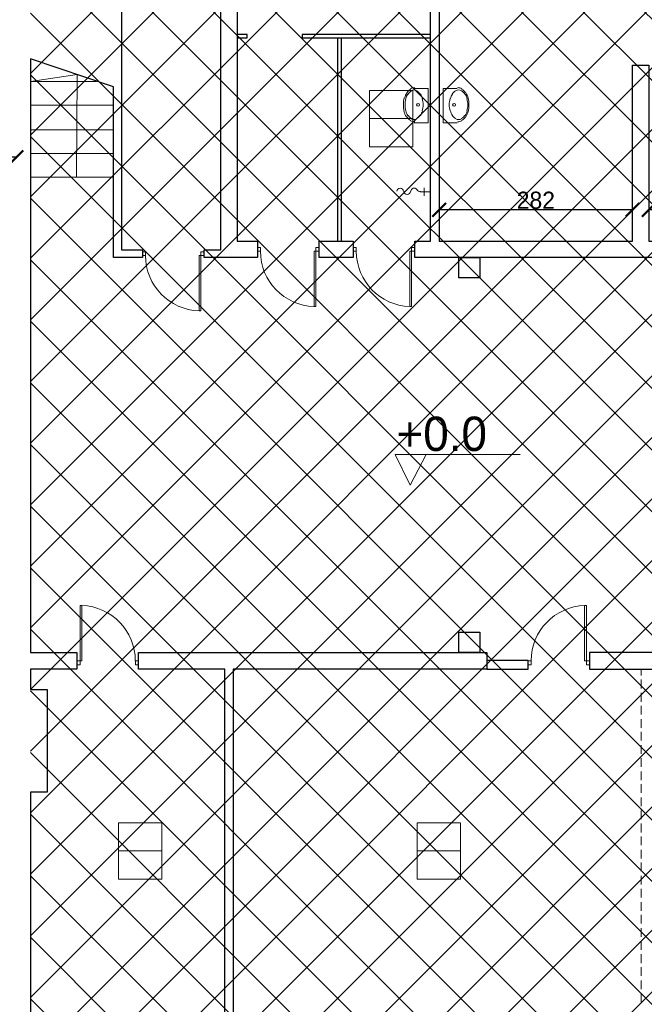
# Model space of a CAD drawing. Header units: centimetres. Extents: x -17621 to 77377, y -18613 to 66.
# Tile 26 of 173: x -11958 to -11048, y -10426 to -8991. Entities that reach past the tile are written whole.
import ezdxf

# ---------------------------------------------------------------- set-up
doc = ezdxf.new("R2010")
doc.units = ezdxf.units.CM
doc.layers.add('0-wymiarowanie rys.CAD', color=5, linetype='Continuous', lineweight=0, true_color=0x0000ff)
for name, color, linetype, lineweight in [('a_inwentaryzacja', 141, 'Continuous', 0), ('a_wymiarowanie', 211, 'Continuous', 0), ('drzwi', 2, 'Continuous', 0), ('pomieszczenia', 191, 'Continuous', 5)]:
    doc.layers.add(name, color=color, linetype=linetype, lineweight=lineweight)
for name, color, linetype in [('PDF5_A710 OZNACZENIA KOMUNIKACJI', 7, 'Continuous'), ('PDF5_Text', 7, 'Continuous'), ('PDF_A050 OPIS', 7, 'Continuous'), ('PDF_A250 SCHODY', 7, 'Continuous'), ('PDF_A720 MEBLE', 7, 'Continuous'), ('PDF_WYPOSAŻENIE', 7, 'Continuous')]:
    doc.layers.add(name, color=color, linetype=linetype)
doc.styles.add('PDF Century Gothic', font='GOTHIC.TTF')
doc.dimstyles.new('ISO-25', dxfattribs={"dimtxt": 25, "dimasz": 20, "dimexe": 0.6, "dimexo": 0.375, "dimtad": 1, "dimdec": 0, "dimtxsty": 'PDF Century Gothic', "dimblk": 'ARCHTICK', "dimcen": 2.5, "dimadec": 1, "dimazin": 0, "dimtfac": 1, "dimtdec": 0, "dimtmove": 0, "dimatfit": 3, "dimldrblk": 'ARCHTICK', "dimfxl": 2, "dimfxlon": 1, "dimarcsym": 0})

# ---------------------------------------------------------------- blocks, each defined once
blk = doc.blocks.new('_ArchTick')
at = {"color": 0, "linetype": 'ByBlock', "const_width": 0.15}
blk.add_lwpolyline([(-0.5, -0.5), (0.5, 0.5)], dxfattribs=at)
blk = doc.blocks.new('*D867')
at = {"layer": 'a_wymiarowanie', "color": 0, "linetype": 'Continuous', "lineweight": -2, "transparency": 16777216}
for p, q in [((-11942.7, -10480.7), (-11942.7, -10483.3)), ((-11942.7, -10482.7), (-11659.1, -10482.7)), ((-11659.1, -10480.7), (-11659.1, -10483.3))]:
    blk.add_line(p, q, dxfattribs=at)
at = {"layer": 'Defpoints', "color": 0, "linetype": 'Continuous', "transparency": 16777216}
for p in [(-11942.7, -9937.4), (-11659.1, -9937.4), (-11659.1, -10482.7)]:
    blk.add_point(p, dxfattribs=at)
at = {"layer": 'a_wymiarowanie', "color": 0, "linetype": 'Continuous', "lineweight": -2, "transparency": 16777216, "xscale": 20, "yscale": 20, "zscale": 20, "rotation": 180}
blk.add_blockref('_ArchTick', (-11942.7, -10482.7), dxfattribs=at)
at = {"layer": 'a_wymiarowanie', "color": 0, "linetype": 'Continuous', "lineweight": -2, "transparency": 16777216, "xscale": 20, "yscale": 20, "zscale": 20}
blk.add_blockref('_ArchTick', (-11659.1, -10482.7), dxfattribs=at)
at = {"layer": 'a_wymiarowanie', "color": 0, "linetype": 'Continuous', "transparency": 16777216, "insert": (-11800.9, -10469), "char_height": 25, "attachment_point": 5, "style": 'PDF Century Gothic'}
blk.add_mtext('284', dxfattribs=at)
blk = doc.blocks.new('*D877')
at = {"layer": 'a_wymiarowanie', "color": 0, "linetype": 'Continuous', "lineweight": -2, "transparency": 16777216}
for p, q in [((-11041, -9269.7), (-11041, -9267.1)), ((-10754.9, -9267.7), (-11041, -9267.7)), ((-10754.9, -9269.7), (-10754.9, -9267.1))]:
    blk.add_line(p, q, dxfattribs=at)
at = {"layer": 'Defpoints', "color": 0, "linetype": 'Continuous', "transparency": 16777216}
for p in [(-11041, -9267.7), (-11041, -9313.4), (-10754.9, -9313.4)]:
    blk.add_point(p, dxfattribs=at)
at = {"layer": 'a_wymiarowanie', "color": 0, "linetype": 'Continuous', "lineweight": -2, "transparency": 16777216, "xscale": 20, "yscale": 20, "zscale": 20, "rotation": 180}
blk.add_blockref('_ArchTick', (-11041, -9267.7), dxfattribs=at)
at = {"layer": 'a_wymiarowanie', "color": 0, "linetype": 'Continuous', "lineweight": -2, "transparency": 16777216, "xscale": 20, "yscale": 20, "zscale": 20}
blk.add_blockref('_ArchTick', (-10754.9, -9267.7), dxfattribs=at)
at = {"layer": 'a_wymiarowanie', "color": 0, "linetype": 'Continuous', "transparency": 16777216, "insert": (-10898, -9253.9), "char_height": 25, "attachment_point": 5, "style": 'PDF Century Gothic'}
blk.add_mtext('286', dxfattribs=at)
blk = doc.blocks.new('*D878')
at = {"layer": 'a_wymiarowanie', "color": 0, "linetype": 'Continuous', "lineweight": -2, "transparency": 16777216}
for p, q in [((-11346.7, -9269.7), (-11346.7, -9267.1)), ((-11064.7, -9267.7), (-11346.7, -9267.7)), ((-11064.7, -9269.7), (-11064.7, -9267.1))]:
    blk.add_line(p, q, dxfattribs=at)
at = {"layer": 'Defpoints', "color": 0, "linetype": 'Continuous', "transparency": 16777216}
for p in [(-11346.7, -9267.7), (-11346.7, -9313.4), (-11064.7, -9313.4)]:
    blk.add_point(p, dxfattribs=at)
at = {"layer": 'a_wymiarowanie', "color": 0, "linetype": 'Continuous', "lineweight": -2, "transparency": 16777216, "xscale": 20, "yscale": 20, "zscale": 20, "rotation": 180}
blk.add_blockref('_ArchTick', (-11346.7, -9267.7), dxfattribs=at)
at = {"layer": 'a_wymiarowanie', "color": 0, "linetype": 'Continuous', "lineweight": -2, "transparency": 16777216, "xscale": 20, "yscale": 20, "zscale": 20}
blk.add_blockref('_ArchTick', (-11064.7, -9267.7), dxfattribs=at)
at = {"layer": 'a_wymiarowanie', "color": 0, "linetype": 'Continuous', "transparency": 16777216, "insert": (-11205.7, -9253.9), "char_height": 25, "attachment_point": 5, "style": 'PDF Century Gothic'}
blk.add_mtext('282', dxfattribs=at)
blk = doc.blocks.new('*D1040')
at = {"layer": '0-wymiarowanie rys.CAD', "color": 0, "linetype": 'Continuous', "lineweight": -2, "transparency": 16777216}
for p, q in [((-12631.1, -9193.1), (-12631.1, -9190.5)), ((-11963.1, -9191.1), (-12631.1, -9191.1)), ((-11963.1, -9193.1), (-11963.1, -9190.5))]:
    blk.add_line(p, q, dxfattribs=at)
at = {"layer": 'Defpoints', "color": 0, "linetype": 'Continuous', "transparency": 16777216}
for p in [(-12631.1, -9191.1), (-12631.1, -9251), (-11963.1, -9251)]:
    blk.add_point(p, dxfattribs=at)
at = {"layer": '0-wymiarowanie rys.CAD', "color": 0, "linetype": 'Continuous', "lineweight": -2, "transparency": 16777216, "xscale": 20, "yscale": 20, "zscale": 20, "rotation": 180}
blk.add_blockref('_ArchTick', (-12631.1, -9191.1), dxfattribs=at)
at = {"layer": '0-wymiarowanie rys.CAD', "color": 0, "linetype": 'Continuous', "lineweight": -2, "transparency": 16777216, "xscale": 20, "yscale": 20, "zscale": 20}
blk.add_blockref('_ArchTick', (-11963.1, -9191.1), dxfattribs=at)
at = {"layer": '0-wymiarowanie rys.CAD', "color": 0, "linetype": 'Continuous', "lineweight": 0, "transparency": 16777216, "insert": (-12297.1, -9177.4), "char_height": 25, "attachment_point": 5, "style": 'PDF Century Gothic'}
blk.add_mtext('668', dxfattribs=at)

msp = doc.modelspace()

# ---------------------------------------------------------------- hatches: boundary and pattern name
at = {"layer": 'a_inwentaryzacja', "linetype": 'Continuous', "lineweight": 5, "true_color": 0x636466, "transparency": 33554495}
h = msp.add_hatch(dxfattribs=at)
h.set_pattern_fill('ANSI37', color=251, scale=20)
h.paths.add_polyline_path([(-11942.7, -8735.2), (-9562.8, -8735.2), (-9562.8, -10514.9), (-11942.7, -10514.9)])
h.paths.add_polyline_path([(-14516.6, -10443.7), (-13890.1, -10443.7), (-13890.1, -11008.7), (-14516.6, -11008.7)])
h.paths.add_polyline_path([(-14516.6, -11036.6), (-13890.1, -11036.6), (-13890.1, -11601.6), (-14516.6, -11601.6)])
h.paths.add_polyline_path([(-14516.6, -11621.1), (-13890.1, -11621.1), (-13890.1, -12231), (-14516.6, -12231)])
h.paths.add_polyline_path([(-14516.6, -12251.4), (-14216.9, -12251.4), (-14216.9, -12669.6), (-14516.6, -12669.6)])
h.paths.add_polyline_path([(-14206.7, -12251.4), (-13890.1, -12251.4), (-13890.1, -12833.3), (-14206.7, -12833.3)])
h.paths.add_polyline_path([(-14516.6, -12681.5), (-14216.9, -12681.5), (-14216.9, -12833.3), (-14516.6, -12833.3)])
h.paths.add_polyline_path([(-15607.6, -12251.4), (-15607.6, -12831.3), (-15046.6, -12831.3), (-15046.6, -12431.7), (-14730.8, -12431.7), (-14730.8, -12251.4)])
h.paths.add_polyline_path([(-15034.7, -12443.6), (-14730.8, -12443.6), (-14730.8, -12831.3), (-15034.7, -12831.3)], flags=17)
h.paths.add_polyline_path([(-15607.6, -12851.6), (-14730.8, -12851.6), (-14730.8, -13111.3), (-15607.6, -13111.3)])
h.paths.add_polyline_path([(-15607.6, -11651.1), (-14730.8, -11651.1), (-14730.8, -12231), (-15607.6, -12231)])
h.paths.add_polyline_path([(-15607.6, -11343.7), (-14730.8, -11343.7), (-14730.8, -11631.6), (-15607.6, -11631.6)])
h.paths.add_polyline_path([(-15106.7, -13651.7), (-15287, -13651.7), (-15287, -13451.1), (-15106.7, -13451.1)])
h.paths.add_polyline_path([(-15093.2, -13451.1), (-14892.5, -13451.1), (-14892.5, -13651.7), (-15093.2, -13651.7)])
h.paths.add_polyline_path([(-14880.6, -13451.1), (-14730.8, -13451.1), (-14730.8, -13666.9), (-14880.6, -13666.9)])
h.paths.add_polyline_path([(-14892.5, -13666.1), (-15287, -13666.1), (-15287, -14010.4), (-14892.5, -14010.4)])
h.paths.add_polyline_path([(-14880.6, -13682.1), (-14730.8, -13682.1), (-14730.8, -14010.4), (-14880.6, -14010.4)])
h.paths.add_polyline_path([(-13537.5, -13682.1), (-14724.9, -13682.1), (-14724.9, -14010.4), (-13537.5, -14010.4)])
h.paths.add_polyline_path([(-12653.2, -11036.6), (-13885, -11036.6), (-13885, -11601.6), (-12653.2, -11601.6)])
h.paths.add_polyline_path([(-13885, -10443.7), (-12663.2, -10443.7), (-12663.2, -11008.7), (-13885, -11008.7)])
h.paths.add_polyline_path([(-13885, -11621.1), (-13174.6, -11621.1), (-13174.6, -12231), (-13885, -12231)])
h.paths.add_polyline_path([(-13169.5, -11621.1), (-12663.2, -11621.1), (-12663.2, -12231), (-13169.5, -12231)])
h.paths.add_polyline_path([(-13461.6, -12251.4), (-12648.2, -12251.4), (-12648.2, -12461.2), (-13461.6, -12461.2)])
h.paths.add_polyline_path([(-13878.2, -12251.4), (-13466.7, -12251.4), (-13466.7, -12833.3), (-13878.2, -12833.3)])
h.paths.add_polyline_path([(-13461.6, -12466.4), (-12868.1, -12466.4), (-12868.1, -12833.3), (-13461.6, -12833.3)])
h.paths.add_polyline_path([(-12856.3, -12466.4), (-12648.2, -12466.4), (-12648.2, -12833.3), (-12856.3, -12833.3)])
h.paths.add_polyline_path([(-14258.9, -12853.6), (-13890.1, -12853.6), (-13890.1, -13431.6), (-14258.9, -13431.6)])
h.paths.add_polyline_path([(-13878.2, -12853.6), (-13283, -12853.6), (-13283, -13431.6), (-13878.2, -13431.6)])
h.paths.add_polyline_path([(-13277.9, -12853.6), (-12648.2, -12853.6), (-12648.2, -13431.6), (-13277.9, -13431.6)])
h.paths.add_polyline_path([(-9236.8, -15998), (-8361.4, -15998), (-8361.4, -16573.6), (-9236.8, -16573.6)])
h.paths.add_polyline_path([(-8043, -15998), (-7163.3, -15998), (-7163.3, -16573.6), (-8043, -16573.6)])
h.paths.add_polyline_path([(-8336.8, -15998), (-8054.9, -15998), (-8054.9, -16573.6), (-8336.8, -16573.6)])
h.paths.add_polyline_path([(-8631.4, -15413.6), (-8054.9, -15413.6), (-8054.9, -15698.1), (-8631.4, -15698.1)])
h.paths.add_polyline_path([(-9230.9, -15413.6), (-8655.1, -15413.6), (-8655.1, -15698.1), (-9230.9, -15698.1)])
h.paths.add_polyline_path([(-9831.2, -15413.6), (-9255.4, -15413.6), (-9255.4, -15698.1), (-9831.2, -15698.1)])
h.paths.add_polyline_path([(-10437.4, -15413.6), (-9854.9, -15413.6), (-9854.9, -15698.1), (-10437.4, -15698.1)])
h.paths.add_polyline_path([(-9287.7, -15590.6), (-9287.7, -15520.2), (-9341.7, -15520.2), (-9341.7, -15590.6)], flags=16)
h.paths.add_polyline_path([(-10437.4, -12370.7), (-9854.9, -12370.7), (-9854.9, -12655.2), (-10437.4, -12655.2)])
h.paths.add_polyline_path([(-9831.2, -12370.7), (-9255.4, -12370.7), (-9255.4, -12655.2), (-9831.2, -12655.2)])
h.paths.add_polyline_path([(-9230.9, -12370.7), (-8650.1, -12370.7), (-8650.1, -12655.2), (-9230.9, -12655.2)])
h.paths.add_polyline_path([(-9236.8, -12955.1), (-8361.4, -12955.1), (-8361.4, -13531.5), (-9236.8, -13531.5)])
h.paths.add_polyline_path([(-8336.8, -12955.1), (-8054.9, -12955.1), (-8054.9, -13531.5), (-8336.8, -13531.5)])
h.paths.add_polyline_path([(-8043, -12955.1), (-7161.9, -12955.1), (-7161.9, -13531.7), (-8043, -13531.7)])
h.paths.add_polyline_path([(-3821.8, -15182.8), (-3577.7, -15182.8), (-3577.7, -15313.5), (-3821.8, -15313.5)])

# ---------------------------------------------------------------- linework, layer by layer
at = {"layer": 'a_inwentaryzacja', "lineweight": 25}
for p, q in [((-11809.8, -8951.1), (-11809.8, -9326.1)), ((-11821.7, -9088.2), (-11942.7, -9047.6)), ((-11942.7, -9047.6), (-11942.7, -9588.6)), ((-11821.7, -9337.2), (-11821.7, -9088.2)), ((-11809.8, -9326.1), (-11779.3, -9326.1)), ((-11779.3, -9326.1), (-11779.3, -9337.2)), ((-11779.3, -9337.2), (-11821.7, -9337.2)), ((-11942.7, -9588.6), (-11942.7, -9912.9)), ((-11942.7, -9912.9), (-11875, -9912.9)), ((-11875, -9912.9), (-11875, -9937.4)), ((-11875, -9937.4), (-11942.7, -9937.4)), ((-11942.7, -9937.4), (-11942.7, -9967.1)), ((-11942.7, -9967.1), (-11918.2, -9967.1)), ((-11918.2, -9967.1), (-11918.2, -10116.9)), ((-11918.2, -10116.9), (-11942.7, -10116.9)), ((-11942.7, -10116.9), (-11942.7, -10514.9))]:
    msp.add_line(p, q, dxfattribs=at)
for points in [[(-11611.7, -9337.2), (-11689.6, -9337.2), (-11689.6, -9326.1), (-11665, -9326.1), (-11665, -8735.2), (-11689.6, -8735.2), (-11689.6, -8714.9), (-11567.7, -8714.9), (-11567.7, -8735.2), (-11641.3, -8735.2), (-11641.3, -9313.4), (-11611.7, -9313.4)], [(-11267.9, -8714.9), (-11267.9, -8735.2), (-11346.7, -8735.2), (-11346.7, -9313.4), (-11064.7, -9313.4), (-11064.7, -9056.9), (-11041, -9056.9), (-11041, -9313.4), (-10921.7, -9313.4), (-10921.7, -9337.2), (-11382.2, -9337.2), (-11382.2, -9313.4), (-11359.4, -9313.4), (-11359.4, -8735.2), (-11417, -8735.2), (-11417, -8714.9)], [(-11521.9, -9313.4), (-11472, -9313.4), (-11472, -9337.2), (-11521.9, -9337.2)], [(-11317.9, -9366.8), (-11317.9, -9337.2), (-11287.4, -9337.2), (-11287.4, -9366.8)], [(-11317.9, -9912.9), (-11317.9, -9883.3), (-11287.4, -9883.3), (-11287.4, -9912.9)], [(-11567.7, -10514.9), (-11567.7, -10535.2), (-11716.7, -10535.2), (-11716.7, -10514.9), (-11659.1, -10514.9), (-11659.1, -9937.4), (-11785.3, -9937.4), (-11785.3, -9912.9), (-11277.3, -9912.9), (-11277.3, -9937.4), (-11647.2, -9937.4), (-11647.2, -10514.9)], [(-11127.4, -9912.9), (-11127.4, -9937.4), (-10976.7, -9937.4), (-10976.7, -9912.9)]]:
    msp.add_lwpolyline(points, close=True, dxfattribs=at)
for points in [[(-11641.3, -9017.1), (-11626.9, -9017.1), (-11626.9, -9012), (-11641.3, -9012)], [(-11359.4, -9012), (-11546.5, -9012), (-11546.5, -9017.1), (-11359.4, -9017.1)], [(-11494.8, -9017.1), (-11494.8, -9313.4)], [(-11489.8, -9017.1), (-11489.8, -9313.4)], [(-11277.3, -9937.4), (-11217.1, -9937.4), (-11217.1, -9924.7), (-11277.3, -9924.7)]]:
    msp.add_lwpolyline(points, dxfattribs=at)
at = {"layer": 'drzwi'}
for points in [[(-11774.8, -9334.5), (-11779.3, -9334.5), (-11779.3, -9328.8), (-11774.8, -9328.8)], [(-11607.2, -9328.1), (-11611.7, -9328.1), (-11611.7, -9322.5), (-11607.2, -9322.5)], [(-11467.5, -9328.1), (-11472, -9328.1), (-11472, -9322.5), (-11467.5, -9322.5)], [(-11789.7, -9925.2), (-11785.3, -9925.2), (-11785.3, -9930.9), (-11789.7, -9930.9)], [(-11212.5, -9925.2), (-11217, -9925.2), (-11217, -9930.9), (-11212.5, -9930.9)]]:
    msp.add_lwpolyline(points, close=True, dxfattribs=at)
for points in [[(-11694.2, -9334.5), (-11689.7, -9334.5), (-11689.7, -9328.8), (-11694.2, -9328.8), (-11694.2, -9334.5), (-11696.9, -9334.5), (-11696.9, -9415.1), (-11694.2, -9415.1), (-11694.2, -9334.5)], [(-11526.6, -9328.1), (-11522.1, -9328.1), (-11522.1, -9322.5), (-11526.6, -9322.5), (-11526.6, -9328.1), (-11529.2, -9328.1), (-11529.2, -9408.7), (-11526.6, -9408.8), (-11526.6, -9328.1)], [(-11386.9, -9328.1), (-11382.4, -9328.1), (-11382.4, -9322.5), (-11386.9, -9322.5), (-11386.9, -9328.1), (-11389.5, -9328.1), (-11389.5, -9408.7), (-11386.9, -9408.8), (-11386.9, -9328.1)], [(-11870.4, -9925.2), (-11874.9, -9925.2), (-11874.9, -9930.9), (-11870.4, -9930.9), (-11870.4, -9925.2), (-11867.7, -9925.2), (-11867.7, -9844.6), (-11870.4, -9844.6), (-11870.4, -9925.2)], [(-11131.9, -9925.2), (-11127.4, -9925.2), (-11127.4, -9930.9), (-11131.9, -9930.9), (-11131.9, -9925.2), (-11134.6, -9925.2), (-11134.6, -9844.6), (-11131.9, -9844.6), (-11131.9, -9925.2)]]:
    msp.add_lwpolyline(points, dxfattribs=at)
for centre, start, end in [((-11526.7, -9328.3), 179.8945, 268.1637), ((-11387, -9328.3), 179.8945, 268.1637), ((-11694.3, -9334.6), 179.8945, 268.1637), ((-11870.3, -9925.1), 359.8945, 88.1637), ((-11132, -9925.1), 91.8363, 180.1055)]:
    msp.add_arc(centre, 80.5, start, end, dxfattribs=at)
at = {"layer": 'PDF5_A710 OZNACZENIA KOMUNIKACJI', "lineweight": 5}
msp.add_lwpolyline([(-11410.8, -9624.3), (-11365.9, -9624.3), (-11410.8, -9624.3), (-11388.8, -9669.2), (-11365.9, -9624.3), (-11410.8, -9624.3), (-11388.8, -9669.2), (-11365.9, -9624.3), (-11228.8, -9624.3)], dxfattribs=at)
at = {"layer": 'PDF_A050 OPIS', "lineweight": 0}
msp.add_lwpolyline([(-11875.6, -9220.3), (-11874.7, -9070.4), (-11942.7, -9080.6)], dxfattribs=at)
at = {"layer": 'PDF_A250 SCHODY', "lineweight": 5}
for points in [[(-11942.7, -9080.6), (-11846.2, -9080.6)], [(-11942.7, -9115.3), (-11821.7, -9115.3)], [(-11942.7, -9150.9), (-11821.7, -9150.9)], [(-11942.7, -9185.6), (-11821.7, -9185.6)], [(-11886, -9220.3), (-11942.7, -9220.3), (-11886, -9220.3)], [(-11052, -9937.4), (-11052, -9946.8)], [(-11052, -9952.7), (-11052, -9965.4)], [(-11052, -9972.1), (-11052, -9984.8)], [(-11052, -9990.8), (-11052, -10003.5)], [(-11052, -10010.2), (-11052, -10022.9)], [(-11052, -10028.9), (-11052, -10041.6)], [(-11052, -10048.3), (-11052, -10061)], [(-11052, -10067), (-11052, -10079.7)], [(-11052, -10086.4), (-11052, -10099.1)], [(-11052, -10105.1), (-11052, -10117.8)], [(-11052, -10124.5), (-11052, -10137.2)], [(-11052, -10143.2), (-11052, -10155.9)], [(-11052, -10162.6), (-11052, -10175.3)], [(-11052, -10181.3), (-11052, -10194)], [(-11052, -10200.7), (-11052, -10213.4)], [(-11052, -10219.4), (-11052, -10232.1)], [(-11052, -10238.8), (-11052, -10251.5)], [(-11052, -10257.5), (-11052, -10270.2)], [(-11052, -10276.9), (-11052, -10289.6)], [(-11052, -10295.6), (-11052, -10308.3)], [(-11052, -10315), (-11052, -10327.7)], [(-11052, -10333.7), (-11052, -10346.4)], [(-11052, -10353.1), (-11052, -10365.8)], [(-11052, -10371.8), (-11052, -10384.5)], [(-11052, -10391.2), (-11052, -10403.9)], [(-11052, -10409.9), (-11052, -10422.6)]]:
    msp.add_lwpolyline(points, dxfattribs=at)
msp.add_lwpolyline([(-11821.7, -9220.3), (-11886.2, -9220.3)], close=True, dxfattribs=at)
at = {"layer": 'PDF_A720 MEBLE', "lineweight": 0}
for points in [[(-11379.1, -9094.2, 0.138479), (-11383.3, -9093, 0.138478), (-11387.5, -9094.2)], [(-11313.9, -9094.2, 0.138478), (-11318.1, -9093, 0.138478), (-11322.3, -9094.2)], [(-11397.6, -9104.6, 0.068248), (-11398.9, -9114.6, 0.068273), (-11397.6, -9124.5)], [(-11395.2, -9105.6, 0.068248), (-11396.4, -9114.6, 0.068272), (-11395.2, -9123.6)], [(-11371.4, -9123.6, 0.068272), (-11370.2, -9114.6, 0.068272), (-11371.4, -9105.6)], [(-11330.8, -9105.6, 0.068248), (-11332.1, -9114.6, 0.068272), (-11330.8, -9123.6)], [(-11306.2, -9123.6, 0.068272), (-11305, -9114.6, 0.068272), (-11306.2, -9105.6)], [(-11304.6, -9124.5, 0.068273), (-11303.3, -9114.6, 0.068273), (-11304.6, -9104.6)], [(-11387.5, -9135, 0.138478), (-11383.3, -9136.2, 0.138478), (-11379.1, -9135)], [(-11322.3, -9135, 0.138478), (-11318.1, -9136.2, 0.138478), (-11313.9, -9135)]]:
    msp.add_lwpolyline(points, format="xyb", dxfattribs=at)
for points in [[(-11383.1, -9090.8), (-11362.8, -9090.8), (-11362.8, -9140.7), (-11383.1, -9140.7)], [(-11320.4, -9090.8), (-11340.8, -9090.8), (-11340.8, -9140.7), (-11320.4, -9140.7)]]:
    msp.add_lwpolyline(points, dxfattribs=at)
for centre in [(-11377.4, -9114.6), (-11324.9, -9114.6)]:
    msp.add_circle(centre, 2.12, dxfattribs=at)
for centre, radius, start, end in [((-11371.4, -9112), 26.7, 145.9791, 164.3756), ((-11373.1, -9112), 23.3, 145.979, 164.3756), ((-11378.2, -9107.8), 19, 121.5345, 145.9791), ((-11379, -9107.8), 15.7, 121.5344, 145.979), ((-11382.4, -9101), 11.4, 89.9982, 121.5344), ((-11387.5, -9107.8), 15.7, 34.0118, 58.4566), ((-11393.4, -9112), 23.3, 15.6153, 34.0119), ((-11307.9, -9112), 23.3, 145.9936, 164.3902), ((-11314.7, -9107.8), 15.7, 121.549, 145.9936), ((-11319.8, -9101), 11.4, 58.4711, 90.0072), ((-11322.3, -9107.8), 15.7, 34.0263, 58.4712), ((-11324, -9107.8), 19, 34.0265, 58.471), ((-11328.2, -9112), 23.3, 15.6299, 34.0264), ((-11329.9, -9112), 26.7, 15.6298, 34.0265), ((-11372.3, -9117.1), 26.7, 195.6152, 214.0119), ((-11373.1, -9117.1), 23.3, 195.6153, 214.0119), ((-11393.4, -9117.1), 23.3, 325.9736, 344.3701), ((-11307.9, -9117.1), 23.3, 195.6299, 214.0264), ((-11328.2, -9117.1), 23.3, 325.9881, 344.3847), ((-11329.9, -9117.1), 26.7, 325.9881, 344.3848), ((-11378.2, -9121.3), 19, 214.012, 238.4565), ((-11379, -9121.3), 15.7, 214.0118, 238.4566), ((-11382.4, -9128.1), 11.4, 238.4566, 269.9927), ((-11387.5, -9121.3), 15.7, 301.5288, 325.9737), ((-11314.7, -9121.3), 15.7, 214.0263, 238.4712), ((-11319.8, -9128.1), 11.4, 270.0073, 301.5434), ((-11322.3, -9121.3), 15.7, 301.5434, 325.9882), ((-11324, -9121.3), 19, 301.5435, 325.988)]:
    msp.add_arc(centre, radius, start, end, dxfattribs=at)
at = {"layer": 'PDF_WYPOSAŻENIE', "lineweight": 18}
msp.add_lwpolyline([(-11374, -9241.1, -0.253699), (-11379.4, -9238.2, 0.746306), (-11387.9, -9240.7)], format="xyb", dxfattribs=at)
for points in [[(-11374.6, -9241.5), (-11359.4, -9241.5)], [(-11368.7, -9235.6), (-11368.7, -9247.4)]]:
    msp.add_lwpolyline(points, dxfattribs=at)
for centre, start, end in [((-11403.6, -9240.7), 0.0055, 180), ((-11393.4, -9240.7), 179.9999, 359.9999)]:
    msp.add_arc(centre, 4.66, start, end, dxfattribs=at)
at = {"layer": 'pomieszczenia'}
for p, q in [((-11448.2, -9134.8), (-11385.1, -9134.8)), ((-11814.2, -10202.4), (-11751.1, -10202.4)), ((-11378.8, -10202.4), (-11315.7, -10202.4))]:
    msp.add_line(p, q, dxfattribs=at)
for points in [[(-11448.2, -9093.6), (-11385.1, -9093.6), (-11385.1, -9176), (-11448.2, -9176)], [(-11814.2, -10161.3), (-11751.1, -10161.3), (-11751.1, -10243.6), (-11814.2, -10243.6)], [(-11378.8, -10161.3), (-11315.7, -10161.3), (-11315.7, -10243.6), (-11378.8, -10243.6)]]:
    msp.add_lwpolyline(points, close=True, dxfattribs=at)

# ---------------------------------------------------------------- texts
at = {"layer": 'PDF5_Text', "insert": (-11409, -9594.6), "char_height": 50, "attachment_point": 4, "style": 'PDF Century Gothic'}
msp.add_mtext('+0.0', dxfattribs=at)

# ---------------------------------------------------------------- dimensions: what is measured, and where the dimension line sits
at = {"layer": '0-wymiarowanie rys.CAD', "linetype": 'Continuous', "lineweight": 0}
dim = msp.add_linear_dim(base=(-12631.1, -9191.1), p1=(-11963.1, -9251), p2=(-12631.1, -9251), dimstyle='ISO-25', dxfattribs=at)
dim.commit()
dim.dimension.update_dxf_attribs({"geometry": '*D1040', "text_midpoint": (-12297.1, -9177.4)})
at = {"layer": 'a_wymiarowanie', "linetype": 'Continuous'}
for base, p1, p2, picture, middle in [((-11346.7, -9267.7), (-11064.7, -9313.4), (-11346.7, -9313.4), '*D878', (-11205.7, -9253.9)), ((-11041, -9267.7), (-10754.9, -9313.4), (-11041, -9313.4), '*D877', (-10898, -9253.9)), ((-11659.1, -10482.7), (-11942.7, -9937.4), (-11659.1, -9937.4), '*D867', (-11800.9, -10469))]:
    dim = msp.add_linear_dim(base=base, p1=p1, p2=p2, dimstyle='ISO-25', dxfattribs=at)
    dim.commit()
    dim.dimension.update_dxf_attribs({"geometry": picture, "text_midpoint": middle})

doc.saveas('drawing.dxf')
